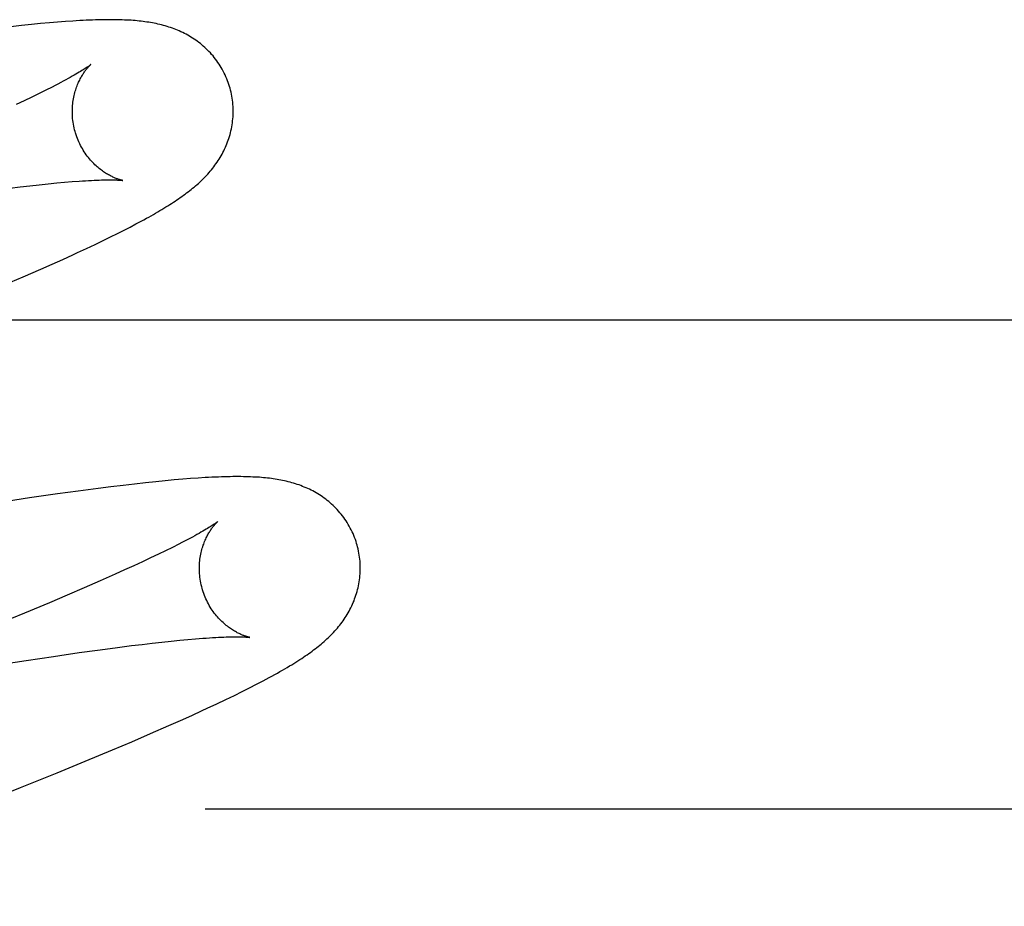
# Model space of a CAD drawing. Header units: inches. Extents: x 0 to 291, y 0 to 188.
# Tile 60 of 94: x 61.716 to 61.838, y 97.026 to 97.136. Entities that reach past the tile are written whole.
import ezdxf

# ---------------------------------------------------------------- set-up
doc = ezdxf.new("R2010")
doc.units = ezdxf.units.IN
doc.header["$LTSCALE"] = 16.01262
doc.header["$MEASUREMENT"] = 0
doc.linetypes.add('HIDDEN', pattern=[0.2, 0.1, -0.1])
doc.layers.add('DEFAULT_2', color=8, linetype='HIDDEN')

msp = doc.modelspace()

# ---------------------------------------------------------------- linework, layer by layer
at = {"layer": 'DEFAULT_2', "color": 8, "linetype": 'HIDDEN'}
for p, q in [((61.71613, 97.13517), (61.71482, 97.13503)), ((61.71737, 97.1353), (61.71613, 97.13517)), ((61.71852, 97.13541), (61.71737, 97.1353)), ((61.71961, 97.13551), (61.71852, 97.13541)), ((61.72063, 97.1356), (61.71961, 97.13551)), ((61.7216, 97.13567), (61.72063, 97.1356)), ((61.71834, 97.12672), (61.71744, 97.12628)), ((61.71917, 97.12714), (61.71834, 97.12672)), ((61.71995, 97.12753), (61.71917, 97.12714)), ((61.71648, 97.12583), (61.71546, 97.12535)), ((61.71744, 97.12628), (61.71648, 97.12583)), ((61.71946, 97.1155), (61.72051, 97.11561)), ((61.72051, 97.11561), (61.7215, 97.11569)), ((61.7215, 97.11569), (61.72243, 97.11577)), ((61.71468, 97.11497), (61.71596, 97.11512)), ((61.71596, 97.11512), (61.71718, 97.11526)), ((61.71718, 97.11526), (61.71835, 97.11539)), ((61.71835, 97.11539), (61.71946, 97.1155)), ((61.73036, 97.11051), (61.73103, 97.11086)), ((61.72808, 97.10933), (61.72889, 97.10974)), ((61.72889, 97.10974), (61.72965, 97.11013)), ((61.72965, 97.11013), (61.73036, 97.11051)), ((61.72529, 97.10797), (61.72628, 97.10845)), ((61.72628, 97.10845), (61.72721, 97.1089)), ((61.72721, 97.1089), (61.72808, 97.10933)), ((61.72423, 97.10747), (61.72529, 97.10797)), ((61.71994, 97.10552), (61.72126, 97.10611)), ((61.72126, 97.10611), (61.7225, 97.10668)), ((61.71634, 97.10394), (61.71855, 97.1049)), ((61.71855, 97.1049), (61.71994, 97.10552)), ((61.71399, 97.10293), (61.71634, 97.10394)), ((61.56037, 97.09861), (62.06037, 97.09861)), ((61.73716, 97.07886), (61.73617, 97.07879)), ((61.73808, 97.07893), (61.73716, 97.07886)), ((61.72565, 97.07763), (61.72317, 97.0773)), ((61.72724, 97.07783), (61.72565, 97.07763)), ((61.72876, 97.07802), (61.72724, 97.07783)), ((61.7302, 97.07819), (61.72876, 97.07802)), ((61.73155, 97.07834), (61.7302, 97.07819)), ((61.73282, 97.07847), (61.73155, 97.07834)), ((61.73401, 97.07859), (61.73282, 97.07847)), ((61.73513, 97.0787), (61.73401, 97.07859)), ((61.73617, 97.07879), (61.73513, 97.0787)), ((61.72062, 97.07695), (61.71801, 97.07658)), ((61.72317, 97.0773), (61.72062, 97.07695)), ((61.7349, 97.07031), (61.73405, 97.06989)), ((61.73568, 97.07071), (61.7349, 97.07031)), ((61.73315, 97.06946), (61.73219, 97.069)), ((61.73405, 97.06989), (61.73315, 97.06946)), ((61.73009, 97.06802), (61.72896, 97.06751)), ((61.73117, 97.06852), (61.73009, 97.06802)), ((61.73219, 97.069), (61.73117, 97.06852)), ((61.72777, 97.06697), (61.7259, 97.06614)), ((61.72896, 97.06751), (61.72777, 97.06697)), ((61.7259, 97.06614), (61.72391, 97.06528)), ((61.72181, 97.06438), (61.7196, 97.06344)), ((61.72391, 97.06528), (61.72181, 97.06438)), ((61.7196, 97.06344), (61.7165, 97.06215)), ((61.7165, 97.06215), (61.71324, 97.0608)), ((61.72778, 97.05784), (61.72983, 97.0581)), ((61.72983, 97.0581), (61.73114, 97.05826)), ((61.73114, 97.05826), (61.73239, 97.05841)), ((61.73239, 97.05841), (61.73359, 97.05854)), ((61.73359, 97.05854), (61.73472, 97.05866)), ((61.73472, 97.05866), (61.7358, 97.05877)), ((61.7358, 97.05877), (61.73682, 97.05886)), ((61.73682, 97.05886), (61.73778, 97.05894)), ((61.72092, 97.05689), (61.72332, 97.05723)), ((61.72332, 97.05723), (61.7256, 97.05755)), ((61.7256, 97.05755), (61.72778, 97.05784)), ((61.71223, 97.05556), (61.71671, 97.05626)), ((61.74449, 97.05286), (61.74535, 97.0533)), ((61.74259, 97.05191), (61.74357, 97.0524)), ((61.74357, 97.0524), (61.74449, 97.05286)), ((61.74042, 97.05087), (61.74154, 97.05141)), ((61.74154, 97.05141), (61.74259, 97.05191)), ((61.73729, 97.04943), (61.7386, 97.05003)), ((61.73445, 97.04816), (61.7359, 97.0488)), ((61.7359, 97.0488), (61.73729, 97.04943)), ((61.72984, 97.04616), (61.73218, 97.04717)), ((61.73218, 97.04717), (61.73445, 97.04816)), ((61.72743, 97.04514), (61.72984, 97.04616)), ((61.72407, 97.04374), (61.72743, 97.04514)), ((61.72058, 97.0423), (61.72407, 97.04374)), ((61.71602, 97.04045), (61.72058, 97.0423)), ((61.7103, 97.03815), (61.71602, 97.04045)), ((61.73897, 97.03781), (61.99822, 97.03781))]:
    msp.add_line(p, q, dxfattribs=at)
for points in [[(61.74206, 97.12737), (61.742, 97.12759), (61.74192, 97.12783), (61.74184, 97.12808), (61.74175, 97.12832), (61.74165, 97.12856), (61.74155, 97.1288), (61.74144, 97.12904), (61.74133, 97.12927), (61.74121, 97.1295), (61.74109, 97.12973), (61.74096, 97.12995), (61.74083, 97.13017), (61.74069, 97.13038), (61.74055, 97.13059), (61.7404, 97.1308), (61.74025, 97.131), (61.74009, 97.1312), (61.73994, 97.13139), (61.73977, 97.13158), (61.73961, 97.13177), (61.73944, 97.13195), (61.73927, 97.13212), (61.73909, 97.13229), (61.73891, 97.13246), (61.73873, 97.13262), (61.73855, 97.13277), (61.73837, 97.13292), (61.73818, 97.13307), (61.73799, 97.13321), (61.7378, 97.13335), (61.7376, 97.13348), (61.7374, 97.13361), (61.7372, 97.13374), (61.737, 97.13386), (61.73679, 97.13398), (61.73659, 97.13409), (61.73638, 97.1342), (61.73617, 97.1343), (61.73596, 97.1344), (61.73575, 97.1345), (61.73554, 97.13459), (61.73532, 97.13467), (61.73511, 97.13476), (61.73489, 97.13484), (61.73467, 97.13492), (61.73445, 97.13499), (61.73423, 97.13506), (61.734, 97.13513), (61.73378, 97.13519), (61.73355, 97.13525), (61.73332, 97.13531), (61.7331, 97.13536), (61.73287, 97.13541), (61.73264, 97.13545), (61.73241, 97.1355), (61.73218, 97.13554), (61.73195, 97.13558), (61.73171, 97.13561), (61.73148, 97.13565), (61.73124, 97.13568), (61.731, 97.13571), (61.73076, 97.13573), (61.73051, 97.13576), (61.73026, 97.13578), (61.73001, 97.1358), (61.72975, 97.13582), (61.72948, 97.13584), (61.72921, 97.13585), (61.72893, 97.13586), (61.72864, 97.13587), (61.72835, 97.13588), (61.72805, 97.13589), (61.72774, 97.1359), (61.72742, 97.1359), (61.7271, 97.1359), (61.72677, 97.1359), (61.72643, 97.13589), (61.72608, 97.13589), (61.72572, 97.13588), (61.72535, 97.13587), (61.72498, 97.13586), (61.72459, 97.13584), (61.72419, 97.13583), (61.72379, 97.13581), (61.72337, 97.13578), (61.72294, 97.13576), (61.72251, 97.13573), (61.7216, 97.13567)], [(61.72474, 97.13031), (61.72473, 97.13031), (61.72472, 97.13029), (61.72469, 97.13028), (61.72466, 97.13025), (61.72462, 97.13022), (61.72458, 97.13019), (61.72452, 97.13014), (61.72445, 97.1301), (61.72437, 97.13004), (61.72428, 97.12998), (61.72418, 97.12991), (61.72406, 97.12983), (61.72394, 97.12975), (61.7238, 97.12967), (61.72365, 97.12957), (61.72348, 97.12947), (61.7233, 97.12936), (61.72311, 97.12925), (61.7229, 97.12913), (61.72268, 97.129), (61.72244, 97.12886), (61.72219, 97.12872), (61.72192, 97.12857), (61.72163, 97.12841), (61.72133, 97.12825), (61.72101, 97.12808), (61.72067, 97.1279), (61.72032, 97.12772), (61.71995, 97.12753)], [(61.72279, 97.12202), (61.72274, 97.12221), (61.72268, 97.12245), (61.72263, 97.12268), (61.72259, 97.12292), (61.72255, 97.12315), (61.72252, 97.12339), (61.72249, 97.12362), (61.72248, 97.12386), (61.72246, 97.12409), (61.72246, 97.12432), (61.72246, 97.12455), (61.72246, 97.12477), (61.72247, 97.125), (61.72249, 97.12522), (61.72251, 97.12543), (61.72253, 97.12565), (61.72256, 97.12586), (61.7226, 97.12606), (61.72263, 97.12626), (61.72268, 97.12646), (61.72272, 97.12665), (61.72277, 97.12683), (61.72282, 97.12702), (61.72288, 97.12719), (61.72293, 97.12736), (61.72299, 97.12753), (61.72305, 97.12768), (61.72311, 97.12784), (61.72317, 97.12799), (61.72324, 97.12813), (61.7233, 97.12827), (61.72337, 97.1284), (61.72343, 97.12853), (61.7235, 97.12866), (61.72357, 97.12878), (61.72363, 97.12889), (61.7237, 97.129), (61.72376, 97.12911), (61.72383, 97.12921), (61.72389, 97.12931), (61.72396, 97.1294), (61.72402, 97.12949), (61.72408, 97.12957), (61.72414, 97.12965), (61.7242, 97.12973), (61.72426, 97.1298), (61.72432, 97.12987), (61.72437, 97.12993), (61.72442, 97.12999), (61.72447, 97.13004), (61.72452, 97.13009), (61.72456, 97.13014), (61.7246, 97.13018), (61.72463, 97.13021), (61.72466, 97.13024), (61.72469, 97.13026), (61.72471, 97.13028), (61.72473, 97.1303), (61.72474, 97.13031), (61.72474, 97.13031)], [(61.73103, 97.11086), (61.73135, 97.11104), (61.73166, 97.11121), (61.73196, 97.11137), (61.73225, 97.11154), (61.73253, 97.1117), (61.73281, 97.11186), (61.73308, 97.11201), (61.73334, 97.11217), (61.73359, 97.11232), (61.73384, 97.11247), (61.73408, 97.11262), (61.73432, 97.11276), (61.73456, 97.11291), (61.73478, 97.11306), (61.73501, 97.1132), (61.73523, 97.11335), (61.73544, 97.11349), (61.73565, 97.11363), (61.73586, 97.11378), (61.73607, 97.11392), (61.73627, 97.11407), (61.73647, 97.11421), (61.73666, 97.11436), (61.73685, 97.1145), (61.73704, 97.11465), (61.73723, 97.1148), (61.73741, 97.11495), (61.7376, 97.1151), (61.73778, 97.11525), (61.73795, 97.1154), (61.73813, 97.11556), (61.7383, 97.11572), (61.73847, 97.11588), (61.73864, 97.11604), (61.73881, 97.11621), (61.73897, 97.11638), (61.73913, 97.11655), (61.73929, 97.11672), (61.73945, 97.1169), (61.7396, 97.11707), (61.73975, 97.11725), (61.7399, 97.11744), (61.74004, 97.11762), (61.74018, 97.11781), (61.74031, 97.11799), (61.74045, 97.11818), (61.74058, 97.11838), (61.7407, 97.11857), (61.74082, 97.11877), (61.74094, 97.11898), (61.74106, 97.11918), (61.74117, 97.11939), (61.74128, 97.11961), (61.74138, 97.11982), (61.74148, 97.12004), (61.74158, 97.12025), (61.74167, 97.12047), (61.74175, 97.1207), (61.74183, 97.12092), (61.74191, 97.12115), (61.74198, 97.12138), (61.74205, 97.12161), (61.74211, 97.12185), (61.74217, 97.12209), (61.74222, 97.12233), (61.74227, 97.12257), (61.74231, 97.12282), (61.74235, 97.12307), (61.74238, 97.12332), (61.74241, 97.12357), (61.74243, 97.12383), (61.74244, 97.12408), (61.74245, 97.12434), (61.74245, 97.12459), (61.74244, 97.12485), (61.74243, 97.12511), (61.74241, 97.12537), (61.74239, 97.12563), (61.74236, 97.12588), (61.74232, 97.12614), (61.74228, 97.1264), (61.74223, 97.12665), (61.74218, 97.12691), (61.74212, 97.12716), (61.74206, 97.12737)], [(61.72874, 97.11592), (61.72874, 97.11592), (61.72874, 97.11592), (61.72872, 97.11592), (61.7287, 97.11592), (61.72867, 97.11593), (61.72864, 97.11594), (61.7286, 97.11595), (61.72855, 97.11596), (61.7285, 97.11597), (61.72844, 97.11599), (61.72837, 97.11601), (61.72831, 97.11603), (61.72823, 97.11605), (61.72815, 97.11608), (61.72807, 97.11611), (61.72798, 97.11614), (61.72789, 97.11617), (61.7278, 97.11621), (61.7277, 97.11625), (61.72761, 97.11629), (61.7275, 97.11634), (61.7274, 97.11639), (61.72729, 97.11644), (61.72718, 97.1165), (61.72706, 97.11656), (61.72695, 97.11662), (61.72683, 97.11669), (61.72671, 97.11676), (61.72658, 97.11684), (61.72646, 97.11692), (61.72633, 97.11701), (61.7262, 97.1171), (61.72607, 97.11719), (61.72594, 97.11729), (61.72581, 97.1174), (61.72567, 97.11751), (61.72554, 97.11763), (61.7254, 97.11775), (61.72526, 97.11788), (61.72513, 97.11801), (61.72499, 97.11815), (61.72485, 97.1183), (61.72471, 97.11845), (61.72458, 97.11861), (61.72445, 97.11877), (61.72431, 97.11894), (61.72418, 97.11912), (61.72406, 97.1193), (61.72393, 97.11948), (61.72381, 97.11967), (61.7237, 97.11987), (61.72358, 97.12007), (61.72347, 97.12027), (61.72337, 97.12048), (61.72327, 97.1207), (61.72317, 97.12091), (61.72308, 97.12114), (61.723, 97.12136), (61.72292, 97.12159), (61.72285, 97.12182), (61.72279, 97.12202)], [(61.72243, 97.11577), (61.7233, 97.11583), (61.7237, 97.11586), (61.7241, 97.11589), (61.72447, 97.11591), (61.72483, 97.11593), (61.72517, 97.11594), (61.7255, 97.11596), (61.7258, 97.11597), (61.72609, 97.11598), (61.72637, 97.11598), (61.72662, 97.11599), (61.72686, 97.11599), (61.72708, 97.11599), (61.72728, 97.11599), (61.72747, 97.11599), (61.72764, 97.11598), (61.72779, 97.11598), (61.72794, 97.11598), (61.72807, 97.11597), (61.72819, 97.11597), (61.72829, 97.11596), (61.72838, 97.11595), (61.72846, 97.11595), (61.72853, 97.11594), (61.72859, 97.11594), (61.72864, 97.11593), (61.72868, 97.11593), (61.72871, 97.11592), (61.72873, 97.11592), (61.72874, 97.11592)], [(61.7225, 97.10668), (61.72309, 97.10695), (61.72423, 97.10747)], [(61.75785, 97.07058), (61.75779, 97.0708), (61.75771, 97.07105), (61.75763, 97.07129), (61.75754, 97.07154), (61.75744, 97.07178), (61.75734, 97.07202), (61.75723, 97.07226), (61.75712, 97.07249), (61.757, 97.07272), (61.75687, 97.07295), (61.75674, 97.07317), (61.75661, 97.07339), (61.75647, 97.07361), (61.75633, 97.07382), (61.75618, 97.07403), (61.75603, 97.07423), (61.75587, 97.07443), (61.75571, 97.07462), (61.75555, 97.07481), (61.75538, 97.075), (61.75521, 97.07518), (61.75504, 97.07535), (61.75486, 97.07552), (61.75468, 97.07569), (61.7545, 97.07585), (61.75432, 97.076), (61.75413, 97.07615), (61.75394, 97.0763), (61.75375, 97.07644), (61.75356, 97.07658), (61.75336, 97.07671), (61.75316, 97.07684), (61.75296, 97.07697), (61.75275, 97.07709), (61.75255, 97.07721), (61.75234, 97.07732), (61.75213, 97.07743), (61.75192, 97.07753), (61.75171, 97.07763), (61.7515, 97.07772), (61.75128, 97.07781), (61.75107, 97.0779), (61.75085, 97.07799), (61.75063, 97.07807), (61.75041, 97.07814), (61.75018, 97.07822), (61.74996, 97.07829), (61.74973, 97.07835), (61.74951, 97.07841), (61.74928, 97.07847), (61.74905, 97.07853), (61.74882, 97.07858), (61.74859, 97.07863), (61.74836, 97.07868), (61.74813, 97.07872), (61.7479, 97.07876), (61.74767, 97.0788), (61.74743, 97.07883), (61.74719, 97.07887), (61.74695, 97.0789), (61.74671, 97.07892), (61.74647, 97.07895), (61.74622, 97.07897), (61.74597, 97.079), (61.74571, 97.07902), (61.74544, 97.07903), (61.74517, 97.07905), (61.7449, 97.07906), (61.74461, 97.07908), (61.74432, 97.07909), (61.74402, 97.0791), (61.74372, 97.0791), (61.74341, 97.07911), (61.74308, 97.07911), (61.74276, 97.07911), (61.74242, 97.07911), (61.74207, 97.0791), (61.74172, 97.07909), (61.74135, 97.07909), (61.74098, 97.07907), (61.7406, 97.07906), (61.7402, 97.07904), (61.7398, 97.07903), (61.73939, 97.07901), (61.73896, 97.07898), (61.73808, 97.07893)], [(61.71801, 97.07658), (61.71712, 97.07645), (61.71346, 97.0759)], [(61.74053, 97.07352), (61.74052, 97.07351), (61.74051, 97.0735), (61.74049, 97.07349), (61.74046, 97.07346), (61.74042, 97.07343), (61.74037, 97.0734), (61.74031, 97.07335), (61.74024, 97.0733), (61.74016, 97.07325), (61.74007, 97.07319), (61.73997, 97.07312), (61.73985, 97.07304), (61.73972, 97.07296), (61.73958, 97.07287), (61.73943, 97.07277), (61.73926, 97.07267), (61.73908, 97.07256), (61.73888, 97.07244), (61.73867, 97.07232), (61.73844, 97.07219), (61.7382, 97.07205), (61.73794, 97.0719), (61.73766, 97.07175), (61.73737, 97.07159), (61.73706, 97.07143), (61.73674, 97.07126), (61.7364, 97.07108), (61.73605, 97.0709), (61.73568, 97.07071)], [(61.73858, 97.06523), (61.73853, 97.06542), (61.73847, 97.06566), (61.73842, 97.06589), (61.73838, 97.06613), (61.73834, 97.06636), (61.73831, 97.0666), (61.73829, 97.06683), (61.73827, 97.06706), (61.73825, 97.0673), (61.73825, 97.06753), (61.73825, 97.06775), (61.73825, 97.06798), (61.73826, 97.0682), (61.73828, 97.06842), (61.7383, 97.06864), (61.73832, 97.06885), (61.73835, 97.06906), (61.73839, 97.06927), (61.73842, 97.06947), (61.73847, 97.06966), (61.73851, 97.06985), (61.73856, 97.07004), (61.73861, 97.07022), (61.73867, 97.0704), (61.73872, 97.07057), (61.73878, 97.07073), (61.73884, 97.07089), (61.7389, 97.07104), (61.73896, 97.07119), (61.73903, 97.07134), (61.73909, 97.07148), (61.73916, 97.07161), (61.73922, 97.07174), (61.73929, 97.07186), (61.73935, 97.07198), (61.73942, 97.0721), (61.73949, 97.07221), (61.73955, 97.07232), (61.73962, 97.07242), (61.73968, 97.07251), (61.73975, 97.07261), (61.73981, 97.0727), (61.73987, 97.07278), (61.73993, 97.07286), (61.73999, 97.07294), (61.74005, 97.07301), (61.74011, 97.07308), (61.74016, 97.07314), (61.74021, 97.0732), (61.74026, 97.07325), (61.7403, 97.0733), (61.74035, 97.07334), (61.74039, 97.07338), (61.74042, 97.07342), (61.74045, 97.07345), (61.74048, 97.07347), (61.7405, 97.07349), (61.74052, 97.07351), (61.74053, 97.07352), (61.74053, 97.07352)], [(61.74535, 97.0533), (61.74576, 97.05351), (61.74616, 97.05372), (61.74654, 97.05392), (61.74691, 97.05412), (61.74726, 97.05431), (61.74761, 97.0545), (61.74794, 97.05469), (61.74826, 97.05487), (61.74858, 97.05505), (61.74888, 97.05523), (61.74917, 97.0554), (61.74945, 97.05557), (61.74972, 97.05573), (61.74998, 97.05589), (61.75024, 97.05605), (61.75048, 97.05621), (61.75072, 97.05636), (61.75096, 97.05651), (61.75118, 97.05667), (61.75141, 97.05682), (61.75162, 97.05696), (61.75183, 97.05711), (61.75204, 97.05726), (61.75224, 97.05741), (61.75244, 97.05756), (61.75264, 97.0577), (61.75283, 97.05785), (61.75302, 97.058), (61.7532, 97.05815), (61.75338, 97.0583), (61.75356, 97.05846), (61.75374, 97.05861), (61.75392, 97.05877), (61.75409, 97.05893), (61.75426, 97.05909), (61.75443, 97.05925), (61.7546, 97.05941), (61.75476, 97.05958), (61.75492, 97.05975), (61.75508, 97.05992), (61.75524, 97.0601), (61.75539, 97.06028), (61.75554, 97.06046), (61.75569, 97.06064), (61.75583, 97.06082), (61.75597, 97.06101), (61.7561, 97.0612), (61.75624, 97.06139), (61.75636, 97.06158), (61.75649, 97.06178), (61.75661, 97.06198), (61.75673, 97.06218), (61.75685, 97.06239), (61.75696, 97.0626), (61.75707, 97.06281), (61.75717, 97.06303), (61.75727, 97.06324), (61.75737, 97.06346), (61.75746, 97.06368), (61.75754, 97.0639), (61.75762, 97.06413), (61.7577, 97.06436), (61.75777, 97.06459), (61.75784, 97.06482), (61.7579, 97.06506), (61.75796, 97.0653), (61.75801, 97.06554), (61.75806, 97.06578), (61.7581, 97.06603), (61.75814, 97.06628), (61.75817, 97.06653), (61.7582, 97.06678), (61.75822, 97.06703), (61.75823, 97.06729), (61.75824, 97.06754), (61.75824, 97.0678), (61.75823, 97.06806), (61.75822, 97.06832), (61.75821, 97.06858), (61.75818, 97.06883), (61.75815, 97.06909), (61.75812, 97.06935), (61.75807, 97.06961), (61.75802, 97.06986), (61.75797, 97.07012), (61.75791, 97.07037), (61.75785, 97.07058)], [(61.74453, 97.05913), (61.74453, 97.05913), (61.74453, 97.05913), (61.74451, 97.05913), (61.74449, 97.05913), (61.74446, 97.05914), (61.74443, 97.05915), (61.74439, 97.05916), (61.74434, 97.05917), (61.74428, 97.05918), (61.74423, 97.0592), (61.74416, 97.05922), (61.74409, 97.05924), (61.74402, 97.05926), (61.74394, 97.05929), (61.74386, 97.05932), (61.74377, 97.05935), (61.74368, 97.05938), (61.74359, 97.05942), (61.74349, 97.05946), (61.74339, 97.0595), (61.74329, 97.05955), (61.74318, 97.0596), (61.74307, 97.05965), (61.74296, 97.05971), (61.74285, 97.05977), (61.74273, 97.05984), (61.74261, 97.0599), (61.74249, 97.05998), (61.74237, 97.06005), (61.74225, 97.06013), (61.74212, 97.06022), (61.74199, 97.06031), (61.74186, 97.06041), (61.74173, 97.06051), (61.74159, 97.06061), (61.74146, 97.06072), (61.74132, 97.06084), (61.74119, 97.06096), (61.74105, 97.06109), (61.74091, 97.06122), (61.74078, 97.06136), (61.74064, 97.06151), (61.7405, 97.06166), (61.74037, 97.06182), (61.74023, 97.06198), (61.7401, 97.06215), (61.73997, 97.06233), (61.73985, 97.06251), (61.73972, 97.06269), (61.7396, 97.06288), (61.73948, 97.06308), (61.73937, 97.06328), (61.73926, 97.06349), (61.73916, 97.06369), (61.73906, 97.06391), (61.73896, 97.06412), (61.73887, 97.06435), (61.73879, 97.06457), (61.73871, 97.0648), (61.73864, 97.06503), (61.73858, 97.06523)], [(61.73778, 97.05894), (61.73867, 97.05901), (61.73909, 97.05904), (61.7395, 97.05907), (61.73989, 97.0591), (61.74027, 97.05912), (61.74063, 97.05914), (61.74097, 97.05915), (61.74128, 97.05917), (61.74158, 97.05918), (61.74186, 97.05918), (61.74213, 97.05919), (61.74237, 97.0592), (61.7426, 97.0592), (61.74281, 97.0592), (61.74301, 97.0592), (61.74319, 97.0592), (61.74336, 97.0592), (61.74352, 97.05919), (61.74366, 97.05919), (61.74379, 97.05918), (61.74391, 97.05918), (61.74402, 97.05917), (61.74411, 97.05917), (61.7442, 97.05916), (61.74427, 97.05915), (61.74434, 97.05915), (61.7444, 97.05914), (61.74444, 97.05914), (61.74448, 97.05913), (61.74451, 97.05913), (61.74452, 97.05913), (61.74453, 97.05913)], [(61.71671, 97.05626), (61.7201, 97.05677), (61.72092, 97.05689)], [(61.7386, 97.05003), (61.73923, 97.05032), (61.74042, 97.05087)]]:
    msp.add_lwpolyline(points, dxfattribs=at)

doc.saveas('drawing.dxf')
